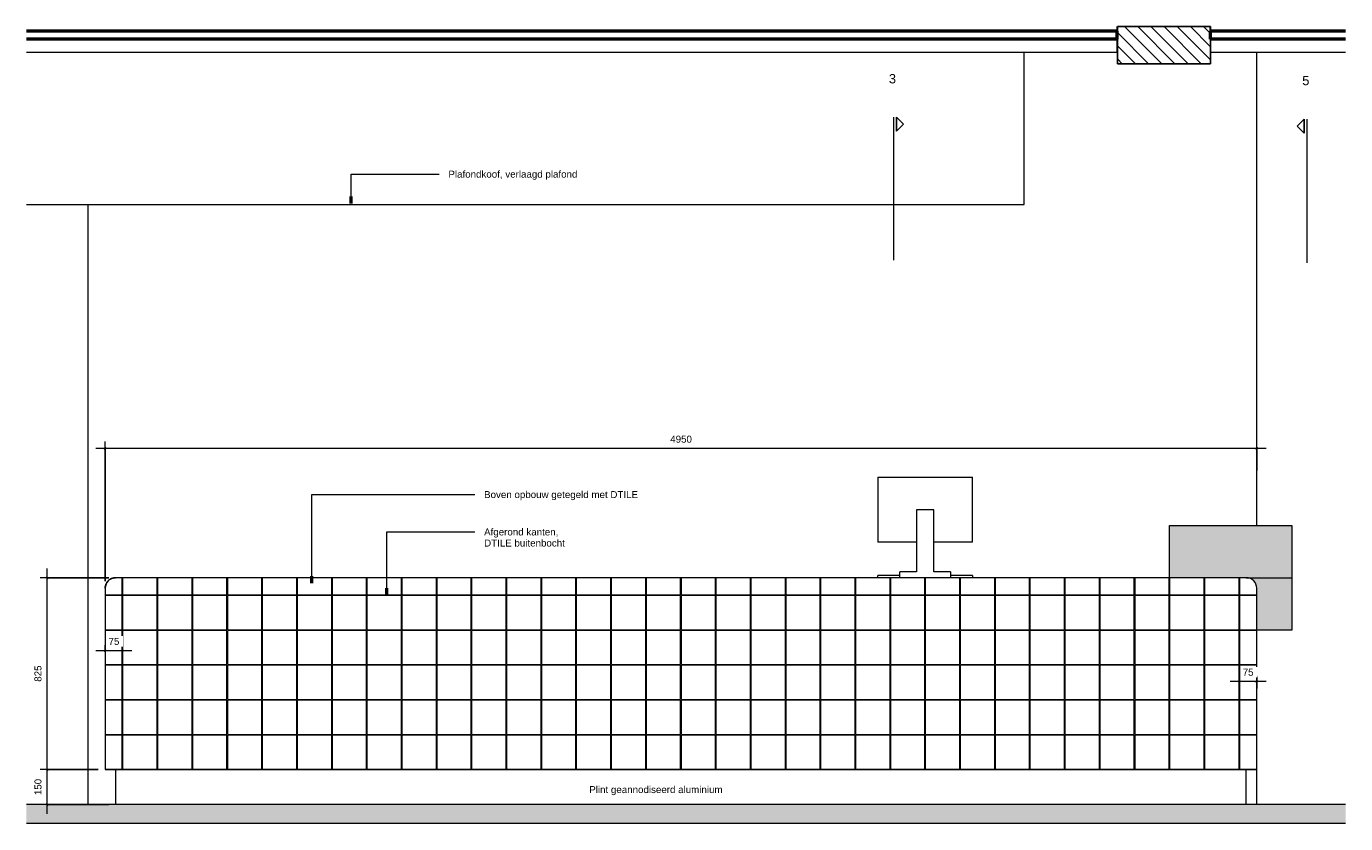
# Model space of a CAD drawing. Header units: millimetres. Extents: x -11715 to 35892, y -9103 to 19366.
# Tile 7 of 12: x 21559 to 27230, y 10568 to 13996. Entities that reach past the tile are written whole.
import ezdxf

# ---------------------------------------------------------------- set-up
doc = ezdxf.new("R2010")
doc.units = ezdxf.units.MM
doc.linetypes.add('Dash Small', pattern=[6.35, 3.175, -3.175])
for name, color, linetype, lineweight in [('0-3', 170, 'Continuous', 5), ('A----M-', 8, 'Continuous', 5), ('A----M--20', 8, 'Continuous', 5), ('A09-C--', 8, 'Continuous', 5), ('A09-C---4', 8, 'Continuous', 25), ('A09-C---5', 8, 'Continuous', 13), ('A09-NT--2', 7, 'Continuous', 13), ('A09-NT--3', 7, 'Continuous', 50), ('A09-NT--4', 170, 'Continuous', 13), ('A22----', 1, 'Continuous', 5), ('A22-----1', 130, 'Continuous', 9), ('A23-----1', 254, 'Continuous', 13), ('A23-----2', 250, 'Continuous', 13), ('A35-----1', 50, 'Continuous', 25), ('A35-----2', 7, 'Continuous', 50), ('A35-----3', 250, 'Continuous', 13), ('A99-----2', 1, 'Continuous', 9), ('A99-----3', 50, 'Continuous', 25), ('A99-----4', 1, 'Continuous', 13), ('A99-----5', 1, 'Dash Small', 25), ('A99-----8', 130, 'Continuous', 9), ('A99----T', 1, 'Continuous', 5), ('Detail Items-5', 8, 'Continuous', 5), ('Food Service Equipment-1', 10, 'Continuous', 5)]:
    doc.layers.add(name, color=color, linetype=linetype, lineweight=lineweight)
doc.styles.add('Arial_2', font='arial.ttf', dxfattribs={"height": 40})
doc.styles.add('Arial_3', font='arial.ttf', dxfattribs={"height": 30})
doc.dimstyles.new('TD_Diagonal_1_5_mm', dxfattribs={"dimscale": 304.8, "dimtxt": 30.607782, "dimasz": 0.026247, "dimexe": 0.098425, "dimexo": 0.098425, "dimgap": 0.052493, "dimtad": 1, "dimdec": 0, "dimzin": 0, "dimdsep": 46, "dimtxsty": 'Arial_3', "dimblk1": 'OBLIQUE', "dimblk2": 'OBLIQUE', "dimsah": 1, "dimcen": 0.09, "dimdle": 0.131234, "dimazin": 2, "dimtfac": 1, "dimtdec": 4, "dimtix": 1, "dimtmove": 0, "dimatfit": 3, "dimfxl": 1, "dimtvp": 1, "dimtfill": 1, "dimtolj": 1, "dimtzin": 0, "dimarcsym": 2})

# ---------------------------------------------------------------- blocks, each defined once
blk = doc.blocks.new('NLRS_45_14_GM_LB_schijnligger - NLRS_41_12_GM_LB_schijnligger-17875627-Detail 58')
at = {"layer": 'A99-----2'}
h = blk.add_hatch(dxfattribs=at)
h.set_pattern_fill('FP_9', color=256, style=0, pattern_type=2)
h.set_pattern_definition([(135, (-88716.71, 10650), (-28.28427, -28.28427), [])])
h.paths.add_polyline_path([(-88907, 13835), (-88907, 13885), (-88907.9, 13885), (-88907.9, 13995), (-89307, 13995), (-89307, 13835), (-88907.9, 13835)])
at = {"layer": 'A99-----3'}
for p, q in [((-88907, 13995), (-89307, 13995)), ((-89307, 13995), (-89307, 13835)), ((-88907, 13835), (-88907, 13995)), ((-89307, 13835), (-88907, 13835))]:
    blk.add_line(p, q, dxfattribs=at)
blk = doc.blocks.new('HSR-D_ABT_ARCH_Interieur_rvt-4-Detail 58')
at = {"layer": 'A23-----1'}
blk.add_hatch(color=256, dxfattribs=at).paths.add_polyline_path([(-91161.3, 10570), (-88326.1, 10570), (-88326.1, 10650), (-93996.5, 10650), (-93996.5, 10570), (-92578.9, 10570)])
at = {"layer": 'A22-----1'}
for p, q in [((-89707.8, 13230), (-89707.8, 13885)), ((-93996.5, 13230), (-89707.8, 13230))]:
    blk.add_line(p, q, dxfattribs=at)
at = {"layer": 'A23-----2'}
for p, q in [((-88326.1, 10650), (-93996.5, 10650)), ((-93996.5, 10570), (-88326.1, 10570))]:
    blk.add_line(p, q, dxfattribs=at)
at = {"layer": 'A35-----1'}
for p, q in [((-89307.9, 13975), (-89307.9, 13995.7)), ((-88907.9, 13995.7), (-88907.9, 13975))]:
    blk.add_line(p, q, dxfattribs=at)
at = {"layer": 'A35-----2'}
for p, q in [((-89307.9, 13975), (-93996.5, 13975)), ((-89307.9, 13940), (-89307.9, 13975)), ((-88907.9, 13975), (-88907.9, 13940)), ((-88326.1, 13975), (-88907.9, 13975)), ((-89307.9, 13940), (-93996.5, 13940)), ((-88326.1, 13940), (-88907.9, 13940))]:
    blk.add_line(p, q, dxfattribs=at)
at = {"layer": 'A35-----3'}
for p, q in [((-89307.9, 13885), (-89307.9, 13940)), ((-88907.9, 13940), (-88907.9, 13885)), ((-93996.5, 13885), (-89307.9, 13885)), ((-88907.9, 13885), (-88326.1, 13885))]:
    blk.add_line(p, q, dxfattribs=at)
at = {"layer": 'A99-----8'}
blk.add_blockref('NLRS_45_14_GM_LB_schijnligger - NLRS_41_12_GM_LB_schijnligger-17875627-Detail 58', (0, 0), dxfattribs=at)
blk = doc.blocks.new('712 Werkcafe Barista - 712 Werkcafe Barista-18415524-Detail 58')
at = {"layer": 'Food Service Equipment-1'}
blk.add_hatch(color=256, dxfattribs=at).paths.add_polyline_path([(-88707.9, 11400), (-88557.9, 11400), (-88557.9, 11850), (-89082.9, 11850), (-89082.9, 11625), (-88752.4, 11624.9), (-88743.9, 11623.9), (-88740.5, 11623.2), (-88730.4, 11619), (-88721, 11611.8), (-88713.7, 11602), (-88709.4, 11591.6), (-88707.9, 11580), (-88707.9, 11400)])
for p, q in [((-90336.1, 12056.8), (-89929.7, 12056.8)), ((-90336.1, 12056.8), (-90336.1, 11777.4)), ((-89929.7, 11777.4), (-89929.7, 12056.8)), ((-90169.8, 11917.1), (-90169.8, 11650.4)), ((-90095.9, 11917.1), (-90169.8, 11917.1)), ((-90095.9, 11650.4), (-90095.9, 11917.1)), ((-89082.9, 11850), (-88557.9, 11850)), ((-89082.9, 11625), (-89082.9, 11850)), ((-88557.9, 11850), (-88557.9, 11400)), ((-90169.8, 11777.4), (-90336.1, 11777.4)), ((-89929.7, 11777.4), (-90095.9, 11777.4)), ((-88757.9, 11625), (-93607.9, 11625)), ((-90336.1, 11625), (-90336.1, 11635)), ((-90242, 11635), (-90336.1, 11635)), ((-90242, 11625), (-90242, 11650.4)), ((-90169.8, 11650.4), (-90242, 11650.4)), ((-90023.7, 11650.4), (-90095.9, 11650.4)), ((-90023.7, 11650.4), (-90023.7, 11625)), ((-89929.7, 11635), (-90023.7, 11635)), ((-89929.7, 11635), (-89929.7, 11625)), ((-93657.9, 11580), (-93657.9, 10800)), ((-88707.9, 10800), (-88707.9, 11580)), ((-88557.9, 11400), (-88707.9, 11400)), ((-93607.9, 10800), (-93657.9, 10800)), ((-93612.9, 10800), (-93612.9, 10650)), ((-88757.9, 10800), (-93607.9, 10800)), ((-88707.9, 10800), (-88757.9, 10800)), ((-88752.9, 10650), (-88752.9, 10800))]:
    blk.add_line(p, q, dxfattribs=at)
at = {"layer": 'Food Service Equipment-1', "flags": 128}
blk.add_lwpolyline([(-93657.9, 11580), (-93657.8, 11581.8), (-93657.7, 11583.6), (-93657.5, 11585.4), (-93657.3, 11587.2), (-93657, 11588.9), (-93656.6, 11590.7), (-93656.1, 11592.4), (-93655.6, 11594.2), (-93655, 11595.9), (-93654.3, 11597.5), (-93653.6, 11599.2), (-93652.8, 11600.8), (-93651.9, 11602.4), (-93651, 11603.9), (-93650, 11605.4), (-93649, 11606.9), (-93647.9, 11608.3), (-93646.7, 11609.7), (-93645.5, 11611), (-93644.2, 11612.3), (-93642.9, 11613.5), (-93641.5, 11614.7), (-93640.1, 11615.8), (-93638.7, 11616.9), (-93637.2, 11617.9), (-93635.6, 11618.8), (-93634.1, 11619.7), (-93632.5, 11620.5), (-93630.8, 11621.3), (-93629.2, 11621.9), (-93627.5, 11622.6), (-93625.8, 11623.1), (-93624, 11623.6), (-93622.3, 11624), (-93620.5, 11624.3), (-93618.7, 11624.6), (-93616.9, 11624.8), (-93615.2, 11624.9), (-93613.4, 11625), (-93612.9, 11625)], dxfattribs=at)
blk = doc.blocks.new('Detail View - Detail - Detail Number-13476530-Detail 58')
at = {"layer": 'A09-C---4'}
for p, q in [((-90257.1, 13604.8), (-90227.1, 13574.8)), ((-90257.1, 13604.8), (-90257.1, 13544.8)), ((-90257.1, 13544.8), (-90227.1, 13574.8))]:
    blk.add_line(p, q, dxfattribs=at)
blk = doc.blocks.new('DIMBLOCK14-Detail 58')
at = {"layer": 'A----M--20'}
for p, q in [((26888.1, 11178.8), (26733.1, 11178.8)), ((26773.1, 11203.2), (26773.1, 11148.8)), ((26773.1, 11178.8), (26773.1, 11203.2)), ((26848.1, 11203.2), (26848.1, 11148.8)), ((26848.1, 11178.8), (26848.1, 11203.2))]:
    blk.add_line(p, q, dxfattribs=at)
at = {"layer": 'A----M--20', "lineweight": 35}
for p, q in [((26773.1, 11178.8), (26769.1, 11174.8)), ((26773.1, 11178.8), (26777.1, 11182.8)), ((26848.1, 11178.8), (26844.1, 11174.8)), ((26848.1, 11178.8), (26852.1, 11182.8))]:
    blk.add_line(p, q, dxfattribs=at)
at = {"layer": 'A----M--20', "color": 0, "insert": (26787.5, 11233.8), "char_height": 30, "width": 55.377, "attachment_point": 1, "line_spacing_factor": 0.941778, "style": 'Arial_3', "bg_fill": 3, "box_fill_scale": 1.25, "bg_fill_color": 256, "bg_fill_true_color": 13158600, "bg_fill_transparency": 0}
blk.add_mtext('75', dxfattribs=at)
blk = doc.blocks.new('_Oblique')
at = {"color": 0, "linetype": 'ByBlock', "lineweight": -2}
blk.add_line((-0.5, -0.5), (0.5, 0.5), dxfattribs=at)
blk = doc.blocks.new('DIMBLOCK15-Detail 58')
at = {"layer": 'A----M--20'}
for p, q in [((22013.1, 11311.5), (21858.1, 11311.5)), ((21898.1, 11335.8), (21898.1, 11281.5)), ((21898.1, 11311.5), (21898.1, 11335.8)), ((21973.1, 11335.8), (21973.1, 11281.5)), ((21973.1, 11311.5), (21973.1, 11335.8))]:
    blk.add_line(p, q, dxfattribs=at)
at = {"layer": 'A----M--20', "lineweight": 35}
for p, q in [((21898.1, 11311.5), (21894.1, 11307.5)), ((21898.1, 11311.5), (21902.1, 11315.5)), ((21973.1, 11311.5), (21969.1, 11307.5)), ((21973.1, 11311.5), (21977.1, 11315.5))]:
    blk.add_line(p, q, dxfattribs=at)
at = {"layer": 'A----M--20', "color": 0, "insert": (21912.5, 11366.4), "char_height": 30, "width": 55.377, "attachment_point": 1, "line_spacing_factor": 0.941778, "style": 'Arial_3', "bg_fill": 3, "box_fill_scale": 1.25, "bg_fill_color": 256, "bg_fill_true_color": 13158600, "bg_fill_transparency": 0}
blk.add_mtext('75', dxfattribs=at)
blk = doc.blocks.new('DIMBLOCK16-Detail 58')
at = {"layer": 'A----M--20'}
for p, q in [((21868.1, 10800), (21619.1, 10800)), ((21649.1, 10610), (21649.1, 10800)), ((21649.1, 10800), (21868.1, 10800)), ((21913.1, 10650), (21619.1, 10650)), ((21649.1, 10650), (21913.1, 10650))]:
    blk.add_line(p, q, dxfattribs=at)
at = {"layer": 'A----M--20', "lineweight": 35}
for p, q in [((21649.1, 10800), (21645.1, 10804)), ((21649.1, 10800), (21653.1, 10796)), ((21649.1, 10650), (21645.1, 10654)), ((21649.1, 10650), (21653.1, 10646))]:
    blk.add_line(p, q, dxfattribs=at)
at = {"layer": 'A----M--20', "color": 0, "insert": (21594.2, 10690.4), "char_height": 30, "width": 83.065, "attachment_point": 1, "rotation": 90, "line_spacing_factor": 0.941778, "style": 'Arial_3', "bg_fill": 3, "box_fill_scale": 1.25, "bg_fill_color": 256, "bg_fill_true_color": 13158600, "bg_fill_transparency": 0}
blk.add_mtext('150', dxfattribs=at)
blk = doc.blocks.new('DIMBLOCK17-Detail 58')
at = {"layer": 'A----M--20'}
for p, q in [((21913.1, 11625), (21619.1, 11625)), ((21649.1, 10800), (21649.1, 11665)), ((21649.1, 11625), (21913.1, 11625)), ((21868.1, 10800), (21619.1, 10800)), ((21649.1, 10800), (21868.1, 10800))]:
    blk.add_line(p, q, dxfattribs=at)
at = {"layer": 'A----M--20', "lineweight": 35}
for p, q in [((21649.1, 11625), (21645.1, 11629)), ((21649.1, 11625), (21653.1, 11621)), ((21649.1, 10800), (21645.1, 10804)), ((21649.1, 10800), (21653.1, 10796))]:
    blk.add_line(p, q, dxfattribs=at)
at = {"layer": 'A----M--20', "color": 0, "insert": (21594.2, 11177.9), "char_height": 30, "width": 83.065, "attachment_point": 1, "rotation": 90, "line_spacing_factor": 0.941778, "style": 'Arial_3', "bg_fill": 3, "box_fill_scale": 1.25, "bg_fill_color": 256, "bg_fill_true_color": 13158600, "bg_fill_transparency": 0}
blk.add_mtext('825', dxfattribs=at)
blk = doc.blocks.new('DIMBLOCK18-Detail 58')
at = {"layer": 'A----M--20'}
for p, q in [((21898.1, 11610), (21898.1, 12211)), ((26848.1, 12086.8), (26848.1, 12211)), ((26888.1, 12181), (21858.1, 12181)), ((21898.1, 12181), (21898.1, 11610)), ((26848.1, 12181), (26848.1, 12086.8))]:
    blk.add_line(p, q, dxfattribs=at)
at = {"layer": 'A----M--20', "lineweight": 35}
for p, q in [((21898.1, 12181), (21894.1, 12177)), ((21898.1, 12181), (21902.1, 12185)), ((26848.1, 12181), (26844.1, 12177)), ((26848.1, 12181), (26852.1, 12185))]:
    blk.add_line(p, q, dxfattribs=at)
at = {"layer": 'A----M--20', "color": 0, "insert": (24326.9, 12235.9), "char_height": 30, "width": 110.753, "attachment_point": 1, "line_spacing_factor": 0.941778, "style": 'Arial_3', "bg_fill": 3, "box_fill_scale": 1.25, "bg_fill_color": 256, "bg_fill_true_color": 13158600, "bg_fill_transparency": 0}
blk.add_mtext('4950', dxfattribs=at)

msp = doc.modelspace()

# ---------------------------------------------------------------- hatches: boundary and pattern name
at = {"layer": 'Detail Items-5'}
h = msp.add_hatch(dxfattribs=at)
h.set_pattern_fill('FP_10', color=256, style=0, pattern_type=2)
h.set_pattern_definition([(0, (22274.56, 11851.5), (0, -150), [147, -3]), (90, (22274.56, 11851.5), (-150, 9e-15), [147, -3]), (180, (22421.56, 11998.5), (-2e-14, -150), [147, -3]), (90, (22421.56, 11851.5), (-150, 9e-15), [147, -3])])
h.paths.add_polyline_path([(21898.1, 10800), (26848.1, 10800), (26848.1, 11580), (26846.4, 11592.1), (26842, 11602.5), (26834.9, 11611.8), (26825.1, 11619.2), (26814, 11623.6), (26801.6, 11625), (21941.5, 11624.8), (21930.9, 11623.2), (21920.6, 11619), (21911.2, 11611.8), (21904.1, 11602.5), (21899.6, 11591.6), (21898.1, 11580), (21898.1, 10996.4)])

# ---------------------------------------------------------------- linework, layer by layer
at = {"layer": 'A09-C---5'}
for p, q in [((25286.6, 13604.8), (25286.6, 12990.9)), ((27063.5, 13597.1), (27063.5, 12979.3))]:
    msp.add_line(p, q, dxfattribs=at)
at = {"layer": 'A09-NT--3'}
msp.add_line((22954.7, 13233.9), (22954.7, 13263.9), dxfattribs=at)
at = {"layer": 'A09-NT--4'}
for p, q in [((22954.7, 13360.3), (23333.4, 13360.3)), ((22954.7, 13233.9), (22954.7, 13360.3))]:
    msp.add_line(p, q, dxfattribs=at)
at = {"layer": 'A22----'}
for p, q in [((26848.1, 11850), (26848.1, 13885)), ((21823.1, 13230), (21823.1, 10650)), ((26848.1, 10650), (26848.1, 10800)), ((21823.1, 10567.9), (21823.1, 10570)), ((21843.1, 10570), (21843.1, 10567.9))]:
    msp.add_line(p, q, dxfattribs=at)
at = {"layer": 'A99-----4'}
msp.add_line((26803.1, 11625), (26998.1, 11625), dxfattribs=at)
for centre, start, end in [((21943.1, 11580), 90, 180), ((26803.1, 11580), 0, 90)]:
    msp.add_arc(centre, 45, start, end, dxfattribs=at)
at = {"layer": 'A99-----5'}
for p, q in [((21973.1, 10800), (21973.1, 11625)), ((26773.1, 10800), (26773.1, 11625)), ((26848.1, 11550), (21898.1, 11550))]:
    msp.add_line(p, q, dxfattribs=at)
at = {"layer": 'A99----T'}
for p, q in [((26803.1, 11625), (21943.1, 11625)), ((21898.1, 11580), (21898.1, 10800)), ((26848.1, 10800), (26848.1, 11580)), ((21898.1, 10800), (26848.1, 10800))]:
    msp.add_line(p, q, dxfattribs=at)

# ---------------------------------------------------------------- block references
at = {"layer": '0-3'}
msp.add_blockref('HSR-D_ABT_ARCH_Interieur_rvt-4-Detail 58', (115555.9, 0), dxfattribs=at)
at = {"layer": 'A09-C---4'}
msp.add_blockref('Detail View - Detail - Detail Number-13476530-Detail 58', (115555.9, 0), dxfattribs=at)
at = {"layer": 'A09-C---4', "extrusion": (0, 0, -1)}
msp.add_blockref('Detail View - Detail - Detail Number-13476530-Detail 58', (63205.8, -7.7), dxfattribs=at)
at = {"layer": 'Food Service Equipment-1'}
msp.add_blockref('712 Werkcafe Barista - 712 Werkcafe Barista-18415524-Detail 58', (115555.9, 0), dxfattribs=at)

# ---------------------------------------------------------------- texts
at = {"layer": 'A09-C--', "char_height": 40, "width": 38.481, "attachment_point": 1, "style": 'Arial_2'}
for s, insert in [('3', (25266.4, 13790.6)), ('5', (27043.2, 13782.9))]:
    msp.add_mtext(s, dxfattribs=dict(at, insert=insert))
at = {"layer": 'A09-NT--2', "char_height": 30, "attachment_point": 1, "style": 'Arial_3'}
for s, insert, width in [('Plafondkoof, verlaagd plafond', (23373.4, 13375.3), 665.401), ('Plint geannodiseerd aluminium', (23978.8, 10729.2), 692.658)]:
    msp.add_mtext(s, dxfattribs=dict(at, insert=insert, width=width))

# ---------------------------------------------------------------- next in the draw order: dimensions: what is measured, and where the dimension line sits
at = {"layer": 'A----M-'}
for base, p1, p2, picture, middle in [((21898.1, 11311.5), (21973.1, 11305.8), (21898.1, 11305.8), 'DIMBLOCK15-Detail 58', (21935.6, 11342.7)), ((26773.1, 11178.8), (26848.1, 11173.2), (26773.1, 11173.2), 'DIMBLOCK14-Detail 58', (26810.6, 11210.1))]:
    dim = msp.add_linear_dim(base=base, p1=p1, p2=p2, dimstyle='TD_Diagonal_1_5_mm', override={"dimpost": '<>', "dimfxl": 75}, dxfattribs=at)
    dim.commit()
    dim.dimension.update_dxf_attribs({"geometry": picture, "text_midpoint": middle})
dim = msp.add_linear_dim(base=(21649.1, 10800), p1=(21943.1, 10650), p2=(21898.1, 10800), angle=90, dimstyle='TD_Diagonal_1_5_mm', override={"dimpost": '<>', "dimfxl": 156.604598}, dxfattribs=at)
dim.commit()
dim.dimension.update_dxf_attribs({"geometry": 'DIMBLOCK16-Detail 58', "text_midpoint": (21617.8, 10725)})

# ---------------------------------------------------------------- next in the draw order: dimensions: what is measured, and where the dimension line sits
dim = msp.add_linear_dim(base=(21649.1, 11625), p1=(21898.1, 10800), p2=(21943.1, 11625), angle=90, dimstyle='TD_Diagonal_1_5_mm', override={"dimpost": '<>', "dimfxl": 826.226361}, dxfattribs=at)
dim.commit()
dim.dimension.update_dxf_attribs({"geometry": 'DIMBLOCK17-Detail 58', "text_midpoint": (21617.8, 11212.5)})

# ---------------------------------------------------------------- next in the draw order: dimensions: what is measured, and where the dimension line sits
dim = msp.add_linear_dim(base=(21898.1, 12181), p1=(26848.1, 12056.8), p2=(21898.1, 11580), dimstyle='TD_Diagonal_1_5_mm', override={"dimpost": '<>', "dimfxl": 4972.91044}, dxfattribs=at)
dim.commit()
dim.dimension.update_dxf_attribs({"geometry": 'DIMBLOCK18-Detail 58', "text_midpoint": (24373.1, 12212.3)})

# ---------------------------------------------------------------- next in the draw order: linework, layer by layer
at = {"layer": 'A09-NT--3'}
for p, q in [((22786.7, 11601.8), (22786.7, 11631.8)), ((23108.1, 11550.7), (23108.1, 11580.7))]:
    msp.add_line(p, q, dxfattribs=at)
at = {"layer": 'A09-NT--4'}
for p, q in [((22786.7, 11982.6), (23486.8, 11982.6)), ((22786.7, 11601.8), (22786.7, 11982.6)), ((23108.1, 11821.9), (23486.8, 11821.9)), ((23108.1, 11550.7), (23108.1, 11821.9))]:
    msp.add_line(p, q, dxfattribs=at)

# ---------------------------------------------------------------- next in the draw order: texts
at = {"layer": 'A09-NT--2', "char_height": 30, "attachment_point": 1, "style": 'Arial_3'}
for s, insert, width in [('Boven opbouw getegeld met DTILE', (23526.8, 11997.6), 792.067), ('Afgerond kanten,', (23526.8, 11836.9), 386.413), ('DTILE buitenbocht', (23526.8, 11789.3), 420.084)]:
    msp.add_mtext(s, dxfattribs=dict(at, insert=insert, width=width))

doc.saveas('drawing.dxf')
